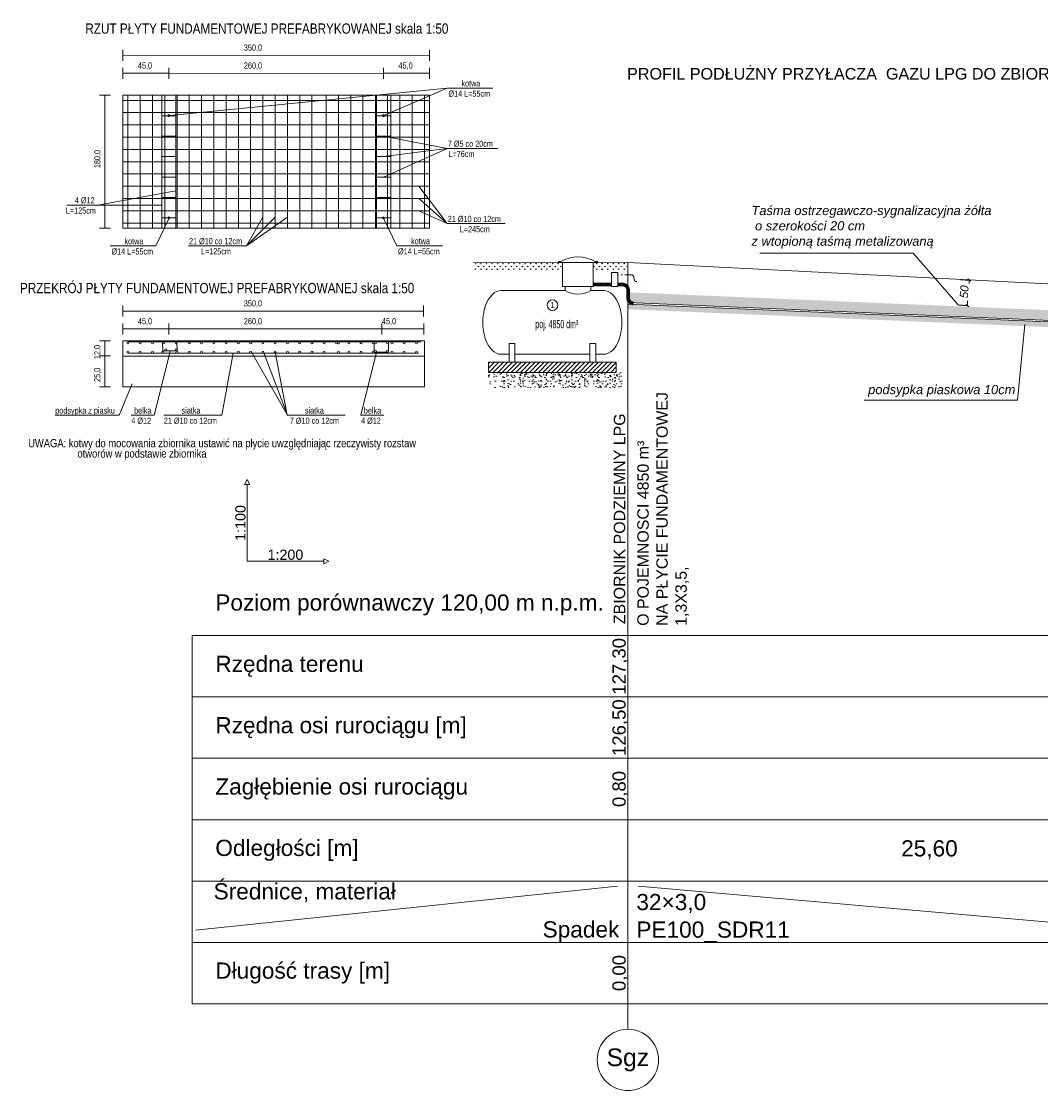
# Model space of a CAD drawing. Header units: centimetres. Extents: x 843425950 to 843478602, y 588811213 to 588851397.
# Tile 1 of 89: x 843431088 to 843433082, y 588811906 to 588813998. Entities that reach past the tile are written whole.
import ezdxf
from ezdxf.lldxf.tags import DXFTag

# ---------------------------------------------------------------- set-up
doc = ezdxf.new("R2010")
doc.units = ezdxf.units.CM
doc.header["$MEASUREMENT"] = 0
for name, pattern in [('DASHDOT', [25.4, 12.7, -6.35, 0, -6.35]), ('DASHED', [19.05, 12.7, -6.35]), ('DASHED2', [9.525, 6.35, -3.175]), ('STRICHPUNKT', [1, 0.5, -0.25, 0, -0.25])]:
    doc.linetypes.add(name, pattern=pattern)
doc.layers.get('0').update_dxf_attribs({"lineweight": 5})
for name, color, linetype, lineweight in [('a_cienkie', 7, 'Continuous', 5), ('Gaz osie', 42, 'STRICHPUNKT', 15), ('IS_Sieci_na_profilu_GAZ', 30, 'SOLID', 18), ('IS_Tabelka_profilu', 7, 'SOLID', 5), ('IS_Tabelka_profilu_-_opisy', 7, 'SOLID', 5), ('S_GAZ_opis', 7, 'Continuous', 13), ('S_GAZ_rzędne', 7, 'Continuous', 20), ('S_TABELKA', 7, 'Continuous', 20), ('S_ściany', 7, 'Continuous', 13), ('SAN Gaz Pomoc', 7, 'DASHED2', 13)]:
    doc.layers.add(name, color=color, linetype=linetype, lineweight=lineweight)
doc.layers.add('IS_Grafika', color=7, linetype='SOLID', lineweight=9, true_color=0x000000)
doc.layers.add('IS_Teren_proj', color=7, linetype='SOLID', lineweight=5, true_color=0x000000)
doc.styles.add('ARIAL', font='ARIALN.TTF')
doc.styles.add('Arial-sanit', font='ariali.ttf')
doc.styles.add('GENERATED_STYLE_3', font='arial.ttf')
doc.styles.get("Standard").update_dxf_attribs({"font": 'ARIAL.TTF'})
doc.styles.add('STYL_AUTOMATYCZNY_3', font='ariali.ttf')
tags = doc.linetypes.add('SOLID', pattern=[10, 10, 0]).pattern_tags.tags
tags[6:7] = [DXFTag(74, 4), DXFTag(75, 0), DXFTag(340, '0'), DXFTag(46, 0.0), DXFTag(50, 0.0), DXFTag(44, 0.0), DXFTag(45, 0.0)]
tags[4:5] = [DXFTag(74, 4), DXFTag(75, 0), DXFTag(340, '0'), DXFTag(46, 0.0), DXFTag(50, 0.0), DXFTag(44, 0.0), DXFTag(45, 0.0)]
doc.dimstyles.new('STYL_AUTOMATYCZNY__4', dxfattribs={"dimtxt": 16, "dimasz": 5, "dimexe": 0.18, "dimexo": 0.0625, "dimgap": 0, "dimtad": 1, "dimdec": 0, "dimzin": 0, "dimdsep": 46, "dimtxsty": 'STYL_AUTOMATYCZNY_3', "dimblk": 'ARROWHEAD_2', "dimcen": 0.09, "dimclrd": 256, "dimclre": 256, "dimclrt": 256, "dimadec": 0, "dimazin": 0, "dimtfac": 1, "dimtdec": 0, "dimtmove": 0, "dimatfit": 3, "dimfxl": 1, "dimtolj": 1, "dimtzin": 0, "dimlwd": -1, "dimarcsym": 0})
pattern_1 = [(90, (843444535.8594, 588814821.548), (-5.3881537, 5.3881537), [1.42875, -9.3475573]), (45, (843444535.8594, 588814821.548), (-5.3881537, 5.3881537), [1.42875, -6.19125]), (135, (843444535.8594, 588814821.548), (-5.3881537, -5.3881537), [1.42875, -6.19125])]

# ---------------------------------------------------------------- blocks, each defined once
blk = doc.blocks.new('ARROWHEAD_2')
at = {"color": 0, "linetype": 'Continuous', "lineweight": 0}
for p, q in [((0, 0), (-1, 0)), ((-0.38, -0.66), (0.38, 0.66))]:
    blk.add_line(p, q, dxfattribs=at)
blk = doc.blocks.new('*D1387')
at = {"layer": 'S_ściany', "color": 140, "lineweight": -2, "true_color": 0x02aaff}
for p, q in [((843432925.1, 588813492.9), (843432942.3, 588813491.5)), ((843432921.1, 588813442.9), (843432938.4, 588813441.5))]:
    blk.add_line(p, q, dxfattribs=at)
at = {"layer": 'S_ściany', "color": 140, "true_color": 0x02aaff}
blk.add_line((843432938.6, 588813446.5), (843432941.8, 588813486.5), dxfattribs=at)
at = {"layer": 'S_ściany', "color": 140, "linetype": 'ByBlock', "true_color": 0x02aaff, "xscale": 5, "yscale": 5, "zscale": 5}
for p, rotation in [((843432942.2, 588813491.5), 85.52840504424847), ((843432938.3, 588813441.5), 265.5284050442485)]:
    blk.add_blockref('ARROWHEAD_2', p, dxfattribs=dict(at, rotation=rotation))
at = {"layer": 'S_ściany', "insert": (843432932.2, 588813468.7), "char_height": 16, "attachment_point": 5, "rotation": 85.5284, "style": 'STYL_AUTOMATYCZNY_3', "bg_fill": 3, "box_fill_scale": 1.25, "bg_fill_color": 256, "bg_fill_true_color": 13158600, "bg_fill_transparency": 0}
blk.add_mtext('\\A1;50', dxfattribs=at)
at = {"layer": 'Defpoints', "color": 0}
for p in [(843432925, 588813492.9), (843432942.2, 588813491.5), (843432921.1, 588813442.9)]:
    blk.add_point(p, dxfattribs=at)

msp = doc.modelspace()

# ---------------------------------------------------------------- hatches: boundary and pattern name
h = msp.add_hatch()
h.set_pattern_fill('GRASS', color=256, scale=0.3)
h.set_pattern_definition(pattern_1)
h.paths.add_polyline_path([(843431972.69089, 588813523.72982), (843431972.69089, 588813508.72982), (843432145.38536, 588813509.62788), (843432145.38536, 588813524.62788)])
h = msp.add_hatch()
h.set_pattern_fill('GRASS', color=256, scale=0.3)
h.set_pattern_definition(pattern_1)
h.paths.add_polyline_path([(843432206.62254, 588813524.81213), (843432206.62254, 588813509.81213), (843432261.30397, 588813510.7102), (843432261.30397, 588813525.7102)])
h = msp.add_hatch()
h.set_pattern_fill('GRASS', color=256, scale=0.3)
h.set_pattern_definition(pattern_1)
h.paths.add_polyline_path([(843432262.35439, 588813525.69655), (843432262.35439, 588813510.69655), (843432271.80278, 588813510.7102), (843432271.80278, 588813525.7102)])
at = {"layer": 'IS_Tabelka_profilu'}
h = msp.add_hatch(dxfattribs=at)
h.set_pattern_fill('AR-SAND', color=256, scale=5, style=0)
h.set_pattern_definition([(37.5, (843424338.4866, 588806254.366), (-0.314967, 9.634119), [0, -7.6, 0, -8.5, 0, -8.125]), (7.5, (843424338.487, 588806254.366), (8.848884, 14.11073), [0, -4.1, 0, -6.85, 0, -2.625]), (327.5, (843424332.337, 588806254.366), (15.5707093, 0.028295), [0, -2.5, 0, -9, 0, -11.75]), (317.5, (843424332.337, 588806254.366), (15.030633, 4.388378), [0, -1.25, 0, -5.9, 0, -6.75])])
h.paths.add_polyline_path([(843432274.15854, 588813447.56998), (843432274.15854, 588813467.56998), (843433454.15854, 588813417.56998), (843433454.15854, 588813397.56998)])
h = msp.add_hatch(dxfattribs=at)
h.set_pattern_fill('AR-CONC', color=256, style=0)
h.set_pattern_definition([(50, (843417799.744, 588812536.7316), (7.1726018, -0.6275213), [0.75, -8.25]), (355, (843417799.744, 588812536.7316), (-1.3875133, 7.5219213), [0.6, -6.6]), (100.4514, (843417800.3415, 588812536.679), (5.7850938, 6.8943954), [0.637402, -7.011421]), (46.1842, (843417799.744, 588812538.732), (10.6724105, -1.65519), [1.125, -12.375]), (96.6356, (843417800.633, 588812538.594), (9.346627, 9.741179), [0.956103, -10.51713]), (351.1842, (843417799.744, 588812538.732), (9.3466195, 9.741186), [0.9, -9.9]), (21, (843417800.744, 588812538.2316), (5.9690705, -4.026189), [0.75, -8.25]), (326, (843417800.744, 588812538.2316), (2.4331533, 7.2515005), [0.6, -6.6]), (71.4514, (843417801.241, 588812537.896), (8.4022263, 3.225305), [0.637402, -7.011421]), (37.5, (843417799.7437, 588812536.7316), (0.12159855, 3.32893854), [0, -6.52, 0, -6.7, 0, -6.625]), (7.5, (843417799.7437, 588812536.7316), (2.6306954, 3.9441171), [0, -3.82, 0, -6.37, 0, -2.525]), (327.5, (843417797.5137, 588812536.7316), (5.33822436, -0.2255487), [0, -2.5, 0, -7.8, 0, -10.35]), (317.5, (843417796.5137, 588812536.7316), (5.8318617, 1.0010498), [0, -3.25, 0, -5.18, 0, -7.35])])
h.paths.add_polyline_path([(843432274.15854, 588813444.36998), (843432274.15854, 588813434.36998), (843433454.15854, 588813384.36998), (843433454.15854, 588813394.36998)])
at = {"layer": 'SAN Gaz Pomoc'}
h = msp.add_hatch(dxfattribs=at)
h.set_pattern_fill('ANSI31', color=256, scale=50, style=0)
h.set_pattern_definition([(45, (843498289.612, 588791554.808), (-4.4194174, 4.4194174), [])])
h.paths.add_polyline_path([(843432211.20418, 588813330.79045), (843432199.79631, 588813330.79045), (843432053.10751, 588813330.79045), (843432041.69964, 588813330.79045), (843432001.45191, 588813330.79045), (843432001.45191, 588813318.58785), (843432001.45191, 588813310.79045), (843432021.86758, 588813310.79045), (843432235.30991, 588813310.79045), (843432251.45191, 588813310.79045), (843432251.45191, 588813330.79045)])
h = msp.add_hatch(dxfattribs=at)
h.set_pattern_fill('SCREED', color=256, scale=50, style=0)
h.set_pattern_definition([(0, (843498289.612, 588791554.808), (100, 25), [-12.5, 0, -37.5, 0]), (0, (843498289.612, 588791556.058), (100, 25), [-5, 0, -17.5, 0, -9, 0, -37.5, 0]), (0, (843498289.612, 588791557.308), (100, 25), [-2.5, 0, -12.5, 0, -12.5, 0, -27.5, 0, -9, 0]), (0, (843498289.612, 588791558.558), (100, 25), [-9, 0, -40, 0]), (0, (843498289.612, 588791559.808), (100, 25), [-30, 0, -30, 0]), (0, (843498289.612, 588791561.058), (100, 25), [-42.5, 0]), (0, (843498289.612, 588791562.308), (100, 25), [-12.5, 0, -55, 0]), (0, (843498289.612, 588791563.558), (100, 25), [-17.5, 0, -10, 0]), (0, (843498289.612, 588791564.808), (100, 25), [-25, 0]), (0, (843498289.612, 588791567.308), (100, 25), [-3.5, 0, -37.5, 0, -22.5, 0]), (0, (843498289.612, 588791568.558), (100, 25), [-5, 0, -0.5, 0, -12.5, 0]), (0, (843498289.612, 588791569.808), (100, 25), [-2.5, 0, -32.5, 0, -37.5, 0]), (0, (843498289.612, 588791571.058), (100, 25), [-25, 0]), (0, (843498289.612, 588791572.308), (100, 25), [-12.5, 0, -52.5, 0]), (0, (843498289.612, 588791574.808), (100, 25), [-60, 0]), (0, (843498289.612, 588791576.058), (100, 25), [-12.5, 0, -1, 0, -17.5, 0]), (0, (843498289.612, 588791577.308), (100, 25), [-3.5, 0, -25, 0, -10, 0, -17.5, 0, -20, 0]), (0, (843498289.612, 588791578.558), (100, 25), [-7.5, 0, -10, 0, -25, 0, -1, 0, -12.5, 0]), (0, (843498289.612, 588791579.808), (100, 25), [-25, 0])])
h.paths.add_polyline_path([(843432262.54114, 588813310.79045), (843432235.30991, 588813310.79045), (843432021.86758, 588813310.79045), (843432001.45191, 588813310.79045), (843432001.45191, 588813280.79045), (843432262.54114, 588813280.79045)])

# ---------------------------------------------------------------- linework, layer by layer
for p, q in [((843432146.62254, 588813525.03506), (843431972.22274, 588813526.0656)), ((843432138.30627, 588813526.0656), (843432138.30627, 588813527.82867)), ((843432138.30627, 588813527.82867), (843432143.092, 588813527.82867)), ((843432214.93881, 588813526.0656), (843432138.30627, 588813526.0656)), ((843432146.62254, 588813526.0656), (843432146.62254, 588813478.86176)), ((843432206.62254, 588813525.03506), (843432272.68095, 588813526.0656)), ((843432206.62254, 588813526.0656), (843432206.62254, 588813478.86176)), ((843432214.93881, 588813527.82867), (843432210.15307, 588813527.82867)), ((843432214.93881, 588813526.0656), (843432214.93881, 588813527.82867)), ((843432026.45191, 588813471.26417), (843432151.24912, 588813471.26417)), ((843432146.62254, 588813478.86176), (843432206.62254, 588813478.86176)), ((843432151.24912, 588813478.86176), (843432151.24912, 588813471.26417)), ((843432201.99596, 588813478.86176), (843432201.99596, 588813471.26417)), ((843432201.99596, 588813471.26417), (843432226.45191, 588813471.26417)), ((843432041.69964, 588813330.79045), (843432041.69964, 588813367.69064)), ((843432041.69964, 588813367.69064), (843432053.10751, 588813367.69064)), ((843432053.10751, 588813367.69064), (843432053.10751, 588813330.79045)), ((843432199.79631, 588813367.69064), (843432199.79631, 588813330.79045)), ((843432211.20418, 588813367.69064), (843432199.79631, 588813367.69064)), ((843432211.20418, 588813330.79045), (843432211.20418, 588813367.69064)), ((843432026.45191, 588813346.26417), (843432041.69964, 588813346.26417)), ((843432053.10751, 588813346.26417), (843432199.79631, 588813346.26417)), ((843432211.20418, 588813346.26417), (843432226.45191, 588813346.26417)), ((843432001.45191, 588813330.79045), (843432251.45191, 588813330.79045)), ((843432001.45191, 588813310.79045), (843432001.45191, 588813330.79045)), ((843432251.45191, 588813330.79045), (843432251.45191, 588813310.79045)), ((843432251.45191, 588813310.79045), (843432001.45191, 588813310.79045)), ((843431421.76474, 588812075.96998), (843431421.76474, 588812795.96998))]:
    msp.add_line(p, q)
at = {"lineweight": 30}
for p, q in [((843432206.62254, 588813484.64869), (843432242.22101, 588813484.64869)), ((843432206.62254, 588813480.64869), (843432242.22101, 588813480.64869)), ((843432254.68095, 588813484.64869), (843432264.68095, 588813484.64869)), ((843432254.68095, 588813480.64869), (843432264.68095, 588813480.64869)), ((843432272.68095, 588813472.64869), (843432272.68095, 588813456.01408)), ((843432276.68095, 588813472.64869), (843432276.68095, 588813456.01408))]:
    msp.add_line(p, q, dxfattribs=at)
at = {"linetype": 'DASHDOT', "ltscale": 0.5}
msp.add_line((843432206.62254, 588813482.64869), (843432242.22101, 588813482.64869), dxfattribs=at)
at = {"linetype": 'DASHED', "ltscale": 2}
msp.add_line((843432286.6933, 588813492.71036), (843432285.9319, 588813497.56756), dxfattribs=at)
msp.add_lwpolyline([(843432242.22101, 588813506.28496), (843432254.68095, 588813506.28496), (843432254.68095, 588813479.01241), (843432242.22101, 588813479.01241)], close=True)
msp.add_circle((843432126.86234, 588813442.53583), 10.39945)
for centre, radius, start, end in [((843432176.62254, 588813469.75167), 67.06143, 60.00017753, 119.99982238), ((843432176.62254, 588813512.30137), 48.24792, 238.27137799, 301.72862201)]:
    msp.add_arc(centre, radius, start, end)
at = {"lineweight": 30}
for centre, radius, start, end in [((843432264.68095, 588813472.64869), 12, 0, 90), ((843432264.68095, 588813472.64869), 8, 0, 90), ((843432284.68095, 588813456.01408), 12, 180, 270), ((843432284.68095, 588813456.01408), 8, 180, 270)]:
    msp.add_arc(centre, radius, start, end, dxfattribs=at)
for centre, start_param, end_param in [((843432026.45191, 588813408.76417), 0, 3.1415926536), ((843432226.45191, 588813408.76417), 3.1415926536, 6.2831853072)]:
    msp.add_ellipse(centre, major_axis=(0, 62.5), ratio=0.5772819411, start_param=start_param, end_param=end_param)
at = {"layer": 'a_cienkie', "transparency": 33554679}
for p, q in [((843431286.21437, 588813920.46371), (843431286.21437, 588813942.02323)), ((843431886.24099, 588813920.46371), (843431886.24099, 588813942.02323)), ((843431286.21437, 588813931.24347), (843431886.24099, 588813930.16415)), ((843431286.21437, 588813885.46371), (843431286.21437, 588813907.02323)), ((843431376.21437, 588813885.46371), (843431376.21437, 588813907.02323)), ((843431796.14875, 588813885.46371), (843431796.14875, 588813907.02323)), ((843431886.14875, 588813885.46371), (843431886.14875, 588813907.02323)), ((843431286.21437, 588813896.24347), (843431376.21437, 588813896.24347)), ((843431376.21437, 588813896.24347), (843431796.14875, 588813895.63185)), ((843431796.14875, 588813896.24347), (843431886.14875, 588813896.24347)), ((843431920.85053, 588813867.10526), (843431378.1998, 588813813.36546)), ((843431261.99414, 588813853.12442), (843431240.43461, 588813853.12442)), ((843431251.21437, 588813853.12442), (843431251.21437, 588813593.12442)), ((843431286.21437, 588813843.12442), (843431886.21437, 588813843.12442)), ((843431296.21437, 588813853.12442), (843431296.21437, 588813593.12442)), ((843431320.21437, 588813853.12442), (843431320.21437, 588813593.12442)), ((843431344.21437, 588813853.12442), (843431344.21437, 588813593.12442)), ((843431362.21437, 588813593.12442), (843431362.21437, 588813853.12442)), ((843431368.21437, 588813853.12442), (843431368.21437, 588813593.12442)), ((843431390.21437, 588813593.12442), (843431390.21437, 588813853.12442)), ((843431392.21437, 588813853.12442), (843431392.21437, 588813593.12442)), ((843431416.21437, 588813853.12442), (843431416.21437, 588813593.12442)), ((843431440.21437, 588813853.12442), (843431440.21437, 588813593.12442)), ((843431464.21437, 588813853.12442), (843431464.21437, 588813593.12442)), ((843431488.21437, 588813853.12442), (843431488.21437, 588813593.12442)), ((843431512.21437, 588813853.12442), (843431512.21437, 588813593.12442)), ((843431536.21437, 588813853.12442), (843431536.21437, 588813593.12442)), ((843431560.21437, 588813853.12442), (843431560.21437, 588813593.12442)), ((843431584.21437, 588813853.12442), (843431584.21437, 588813593.12442)), ((843431608.21437, 588813853.12442), (843431608.21437, 588813593.12442)), ((843431632.21437, 588813853.12442), (843431632.21437, 588813593.12442)), ((843431656.21437, 588813853.12442), (843431656.21437, 588813593.12442)), ((843431683.96972, 588813853.12442), (843431683.96972, 588813593.12442)), ((843431707.96972, 588813853.12442), (843431707.96972, 588813593.12442)), ((843431731.96972, 588813853.12442), (843431731.96972, 588813593.12442)), ((843431755.51447, 588813853.12442), (843431755.51447, 588813593.12442)), ((843431780.21437, 588813853.12442), (843431780.21437, 588813593.12442)), ((843431782.21437, 588813593.12442), (843431782.21437, 588813853.12442)), ((843431804.21437, 588813853.12442), (843431804.21437, 588813593.12442)), ((843431810.21437, 588813593.12442), (843431810.21437, 588813853.12442)), ((843431828.21437, 588813853.12442), (843431828.21437, 588813593.12442)), ((843431852.21437, 588813853.12442), (843431852.21437, 588813593.12442)), ((843431876.21437, 588813853.12442), (843431876.21437, 588813593.12442)), ((843431286.21437, 588813819.12442), (843431886.21437, 588813819.12442)), ((843431286.21437, 588813795.12442), (843431886.21437, 588813795.12442)), ((843431362.21437, 588813813.12442), (843431390.21437, 588813813.12442)), ((843431782.21437, 588813813.12442), (843431810.21437, 588813813.12442)), ((843431286.21437, 588813771.12442), (843431886.21437, 588813771.12442)), ((843431362.21437, 588813773.12442), (843431390.21437, 588813773.12442)), ((843431782.21437, 588813773.12442), (843431810.21437, 588813773.12442)), ((843431286.21437, 588813747.12442), (843431886.21437, 588813747.12442)), ((843431362.21437, 588813733.12442), (843431390.21437, 588813733.12442)), ((843431782.21437, 588813733.12442), (843431810.21437, 588813733.12442)), ((843431796.21437, 588813693.12442), (843431920.85053, 588813749.13354)), ((843431920.85053, 588813749.13354), (843431796.21437, 588813733.12442)), ((843431286.21437, 588813723.12442), (843431886.21437, 588813723.12442)), ((843431286.21437, 588813699.12442), (843431886.21437, 588813699.12442)), ((843431362.21437, 588813693.12442), (843431390.21437, 588813693.12442)), ((843431782.21437, 588813693.12442), (843431810.21437, 588813693.12442)), ((843431286.21437, 588813675.12442), (843431886.21437, 588813675.12442)), ((843431865.55129, 588813675.12442), (843431920.85053, 588813601.95994)), ((843431237.24722, 588813638.32348), (843431390.21437, 588813666.20522)), ((843431286.21437, 588813651.12442), (843431886.21437, 588813651.12442)), ((843431362.21437, 588813653.12442), (843431390.21437, 588813653.12442)), ((843431782.21437, 588813653.12442), (843431810.21437, 588813653.12442)), ((843431920.85053, 588813601.95994), (843431865.55129, 588813651.12442)), ((843431286.21437, 588813627.12442), (843431886.21437, 588813627.12442)), ((843431362.21437, 588813613.12442), (843431390.21437, 588813613.12442)), ((843431584.21437, 588813614.82728), (843431528.04473, 588813558.55788)), ((843431528.04473, 588813558.55788), (843431608.21437, 588813614.82728)), ((843431782.21437, 588813613.12442), (843431810.21437, 588813613.12442)), ((843431261.99414, 588813593.12442), (843431240.43461, 588813593.12442)), ((843431286.21437, 588813603.12442), (843431886.21437, 588813603.12442)), ((843431286.21437, 588813420.23753), (843431286.21437, 588813441.79705)), ((843431874.50718, 588813420.23753), (843431874.50718, 588813441.79705)), ((843431286.21437, 588813431.01729), (843431874.50718, 588813430.3936)), ((843431286.21437, 588813385.23753), (843431286.21437, 588813406.79705)), ((843431376.21437, 588813385.23753), (843431376.21437, 588813406.79705)), ((843431792.73784, 588813385.23753), (843431792.73784, 588813406.79705)), ((843431875.12032, 588813385.23753), (843431875.12032, 588813406.79705)), ((843431286.21437, 588813396.01729), (843431875.12032, 588813396.01729)), ((843431261.99414, 588813372.89824), (843431240.43461, 588813372.89824)), ((843431251.21437, 588813372.89824), (843431251.21437, 588813282.89824)), ((843431296.21437, 588813370.79619), (843431869.41395, 588813370.79619)), ((843431364.35998, 588813352.81337), (843431364.02936, 588813370.79619)), ((843431392.02936, 588813370.79619), (843431392.35998, 588813352.81337)), ((843431261.99414, 588813343.33575), (843431240.43461, 588813343.33575)), ((843431296.21437, 588813348.34361), (843431864.55989, 588813348.34361)), ((843431392.35998, 588813352.81337), (843431364.35998, 588813352.81337)), ((843431261.99414, 588813282.89824), (843431240.43461, 588813282.89824))]:
    msp.add_line(p, q, dxfattribs=at)
at = {"layer": 'a_cienkie', "lineweight": 5, "transparency": 33554679}
for p, q in [((843431538.21437, 588813350.34361), (843431608.21437, 588813227.24554)), ((843431608.21437, 588813227.24554), (843431562.03287, 588813349.51111))]:
    msp.add_line(p, q, dxfattribs=at)
at = {"layer": 'a_cienkie', "transparency": 33554679}
for points in [[(843432010.26131, 588813867.10526), (843431920.85053, 588813867.10526), (843431798.04964, 588813813.91929)], [(843432019.73408, 588813749.13354), (843431920.85053, 588813749.13354), (843431796.21437, 588813773.12442)], [(843431176.4226, 588813638.32348), (843431237.24722, 588813638.32348), (843431362.21437, 588813638.32348)], [(843432034.31073, 588813601.95994), (843431920.85053, 588813601.95994), (843431865.55129, 588813627.12442)], [(843431261.63908, 588813558.36336), (843431351.04985, 588813558.36336), (843431376.19749, 588813611.1245)], [(843431414.58454, 588813558.55788), (843431528.04473, 588813558.55788), (843431560.21437, 588813614.82728)], [(843431911.6333, 588813558.55788), (843431822.22252, 588813558.55788), (843431797.07489, 588813611.31901)]]:
    msp.add_lwpolyline(points, dxfattribs=at)
for points in [[(843431286.21437, 588813853.12442), (843431886.21437, 588813853.12442), (843431886.21437, 588813593.12442), (843431286.21437, 588813593.12442)], [(843431286.21437, 588813372.89824), (843431876.42355, 588813372.89824), (843431876.42355, 588813342.83106), (843431286.21437, 588813342.83106)], [(843431806.16446, 588813370.74446), (843431778.16446, 588813370.74446), (843431778.16446, 588813350.58748), (843431806.16446, 588813350.58748)], [(843431286.21437, 588813342.70856), (843431876.42355, 588813342.70856), (843431876.42355, 588813282.70856), (843431286.21437, 588813282.70856)]]:
    msp.add_lwpolyline(points, close=True, dxfattribs=at)
at = {"layer": 'a_cienkie', "lineweight": 5, "transparency": 33554679}
for points in [[(843431302.21639, 588813227.24554), (843431347.29103, 588813227.24554), (843431378.68941, 588813351.52115)], [(843431366.58454, 588813227.24554), (843431480.04473, 588813227.24554), (843431502.08517, 588813348.34361)], [(843431721.44411, 588813227.24554), (843431607.98392, 588813227.24554), (843431584.21437, 588813350.34361)], [(843431796.72661, 588813227.24554), (843431751.65196, 588813227.24554), (843431782.55449, 588813350.58748)], [(843431153.57066, 588813227.24554), (843431278.91798, 588813227.24554), (843431304.31019, 588813288.69469)]]:
    msp.add_lwpolyline(points, dxfattribs=at)
at = {"layer": 'a_cienkie', "transparency": 33554679}
for centre in [(843431376.21437, 588813813.12442), (843431796.21437, 588813813.12442), (843431376.21437, 588813613.12442), (843431796.21437, 588813613.12442), (843431296.21437, 588813368.79619), (843431320.21437, 588813368.79619), (843431344.21437, 588813368.79619), (843431366.35998, 588813368.79619), (843431370.35998, 588813354.8261), (843431390.35998, 588813368.79619), (843431390.35998, 588813354.7263), (843431416.21437, 588813368.79619), (843431440.21437, 588813368.79619), (843431464.21437, 588813368.79619), (843431488.21437, 588813368.79619), (843431512.21437, 588813368.79619), (843431536.21437, 588813368.79619), (843431560.21437, 588813368.79619), (843431584.21437, 588813368.79619), (843431608.21437, 588813368.79619), (843431632.21437, 588813368.79619), (843431656.21437, 588813368.79619), (843431680.21437, 588813368.79619), (843431704.21437, 588813368.79619), (843431708.21437, 588813368.79619), (843431728.21437, 588813368.79619), (843431752.21437, 588813368.79619), (843431776.21437, 588813368.79619), (843431780.16446, 588813368.79619), (843431804.16446, 588813368.79619), (843431812.77722, 588813368.79619), (843431836.77722, 588813368.79619), (843431860.77722, 588813368.79619), (843431296.21437, 588813350.34361), (843431320.21437, 588813350.34361), (843431344.21437, 588813350.34361), (843431364.21437, 588813350.34361), (843431392.21437, 588813350.34361), (843431416.21437, 588813350.34361), (843431440.21437, 588813350.34361), (843431464.21437, 588813350.34361), (843431488.21437, 588813350.34361), (843431512.21437, 588813350.34361), (843431536.21437, 588813350.34361), (843431560.21437, 588813350.34361), (843431584.21437, 588813350.34361), (843431608.21437, 588813350.34361), (843431632.21437, 588813350.34361), (843431656.21437, 588813350.34361), (843431680.21437, 588813350.34361), (843431708.21437, 588813350.34361), (843431728.21437, 588813350.34361), (843431752.21437, 588813350.34361), (843431776.21437, 588813350.34361), (843431780.16446, 588813352.63297), (843431804.16446, 588813352.53941), (843431812.77722, 588813350.34361), (843431836.77722, 588813350.34361), (843431860.77722, 588813350.34361)]:
    msp.add_circle(centre, 2, dxfattribs=at)
at = {"layer": 'Gaz osie', "linetype": 'STRICHPUNKT', "ltscale": 25}
msp.add_line((843432280.99222, 588813501.79323), (843432254.68095, 588813501.79323), dxfattribs=at)
at = {"layer": 'Gaz osie', "linetype": 'STRICHPUNKT', "ltscale": 25, "const_width": 0.01}
for points in [[(843432290.71437, 588813487.0456), (843432334.32554, 588813470.12998)], [(843432334.32554, 588813470.12998), (843433454.70554, 588813418.09398)]]:
    msp.add_lwpolyline(points, dxfattribs=at)
at = {"layer": 'Gaz osie', "linetype": 'STRICHPUNKT', "ltscale": 25}
for centre, start, end in [((843432280.99222, 588813496.79323), 8.9090651, 90), ((843432291.63298, 588813493.48469), 188.90906645, 268.02769118)]:
    msp.add_arc(centre, 5, start, end, dxfattribs=at)
at = {"layer": 'IS_Grafika'}
for points in [[(843431529.35266, 588813101.40845), (843431534.35266, 588813091.40845), (843431524.35266, 588813091.40845), (843431529.35266, 588813101.40845)], [(843431529.35266, 588812941.40845), (843431529.35266, 588813091.40845)], [(843431679.35266, 588812941.40845), (843431529.35266, 588812941.40845)], [(843431689.35266, 588812941.40845), (843431679.35266, 588812936.40845), (843431679.35266, 588812946.40845), (843431689.35266, 588812941.40845)]]:
    msp.add_lwpolyline(points, dxfattribs=at)
at = {"layer": 'IS_Sieci_na_profilu_GAZ'}
for points in [[(843432274.15854, 588813447.41998), (843433454.15854, 588813397.41998)], [(843432274.15854, 588813444.51998), (843433454.15854, 588813394.51998)]]:
    msp.add_lwpolyline(points, dxfattribs=at)
at = {"layer": 'IS_Tabelka_profilu'}
for p, q in [((843432274.15854, 588813525.96998), (843432274.15854, 588812075.96998)), ((843431421.76474, 588812795.96998), (843433674.15854, 588812795.96998)), ((843431421.76474, 588812675.96998), (843433674.15854, 588812675.96998)), ((843431421.76474, 588812555.96998), (843433674.15854, 588812555.96998)), ((843431421.76474, 588812435.96998), (843433674.15854, 588812435.96998)), ((843431421.76474, 588812315.96998), (843433674.15854, 588812315.96998)), ((843431421.76474, 588812195.96998), (843433674.15854, 588812195.96998)), ((843433674.15854, 588812075.96998), (843431421.76474, 588812075.96998))]:
    msp.add_line(p, q, dxfattribs=at)
at = {"layer": 'IS_Tabelka_profilu_-_opisy'}
for points in [[(843431428.22386, 588812219.93512), (843432254.15854, 588812305.96998)], [(843432294.15854, 588812305.96998), (843433434.15854, 588812205.96998)], [(843432274.15854, 588812025.96998), (843432274.15854, 588812075.96998)]]:
    msp.add_lwpolyline(points, dxfattribs=at)
msp.add_ellipse((843432274.15854, 588811965.96998), major_axis=(60, 0), ratio=1, dxfattribs=at)
at = {"layer": 'IS_Teren_proj'}
msp.add_lwpolyline([(843432274.15854, 588813525.96998), (843433454.15854, 588813465.96998)], dxfattribs=at)
at = {"layer": 'S_GAZ_opis', "transparency": 33554679}
for p, q in [((843432532.10646, 588813544.14913), (843432832.57221, 588813544.14913)), ((843433036.6469, 588813256.3981), (843433050.54866, 588813404.60507)), ((843432736.18116, 588813256.3981), (843433036.6469, 588813256.3981))]:
    msp.add_line(p, q, dxfattribs=at)
at = {"layer": 'S_ściany'}
msp.add_line((843432832.57221, 588813544.14913), (843432920.4627, 588813442.90687), dxfattribs=at)
at = {"layer": 'SAN Gaz Pomoc'}
for p, q in [((843432254.68095, 588813482.64869), (843432264.68095, 588813482.64869)), ((843432274.68095, 588813472.64869), (843432274.68095, 588813456.01408))]:
    msp.add_line(p, q, dxfattribs=at)
for centre, start, end in [((843432264.68095, 588813472.64869), 0, 90), ((843432284.68095, 588813456.01408), 180, 270)]:
    msp.add_arc(centre, 10, start, end, dxfattribs=at)

# ---------------------------------------------------------------- texts
at = {"transparency": 33554679, "style": 'ARIAL'}
for s, height, p in [('RZUT PŁYTY FUNDAMENTOWEJ PREFABRYKOWANEJ skala 1:50', 20, (843431212.91615, 588813973.55398)), ('350,0', 12, (843431522.91129, 588813940.25115)), ('PRZEKRÓJ PŁYTY FUNDAMENTOWEJ PREFABRYKOWANEJ skala 1:50', 20, (843431085.01527, 588813465.89737)), ('350,0', 12, (843431522.91129, 588813440.02497)), ('UWAGA: kotwy do mocowania zbiornika ustawić na płycie uwzględniając rzeczywisty rozstaw ', 16, (843431101.01324, 588813164.52469)), ('otworów w podstawie zbiornika', 16, (843431197.48557, 588813144.23167))]:
    msp.add_text(s, height=height, dxfattribs=at).set_placement(p)
at = {"insert": (843432122.79706, 588813448.62065), "char_height": 12, "attachment_point": 1, "style": 'ARIAL'}
msp.add_mtext_dynamic_manual_height_columns('1', width=50.4846585, gutter_width=12.5, heights=[0], dxfattribs=at)
at = {"layer": 'a_cienkie', "transparency": 33554679, "style": 'ARIAL'}
for s, p in [('45,0', (843431315.71084, 588813905.25115)), ('260,0', (843431522.91129, 588813905.25115)), ('45,0', (843431825.57708, 588813905.25115)), ('45,0', (843431315.71084, 588813405.02497)), ('260,0', (843431522.91129, 588813405.02497)), ('45,0', (843431793.06225, 588813405.14787))]:
    msp.add_text(s, height=12, dxfattribs=at).set_placement(p)
at = {"layer": 'a_cienkie', "transparency": 33554679, "style": 'ARIAL', "width": 0.9}
for s, p in [('kotwa', (843431948.67227, 588813870.27421)), ('%%C14 L=55cm', (843431923.24341, 588813850.27421)), ('7 %%C5 co 20cm', (843431921.95491, 588813752.30249)), ('L=76cm', (843431923.24341, 588813732.30249)), ('4 %%C12', (843431192.348, 588813641.49243)), ('L=125cm', (843431174.8396, 588813621.49243)), ('21 %%C10 co 12cm', (843431921.95491, 588813605.12889)), ('L=245cm', (843431945.37523, 588813585.12889)), ('kotwa', (843431289.46081, 588813561.53231)), ('21 %%C10 co 12cm', (843431415.68891, 588813561.72683)), ('kotwa', (843431850.04426, 588813561.72683)), ('%%C14 L=55cm', (843431264.03195, 588813541.53231)), ('L=125cm', (843431439.10923, 588813541.72683)), ('%%C14 L=55cm', (843431824.6154, 588813541.72683))]:
    msp.add_text(s, height=12, dxfattribs=at).set_placement(p)
at = {"layer": 'a_cienkie', "transparency": 33554679, "style": 'ARIAL'}
for s, p in [('180,0', (843431242.20669, 588813710.37638)), ('12,0', (843431242.20669, 588813336.87046)), ('25,0', (843431242.20669, 588813292.20283))]:
    msp.add_text(s, height=12, rotation=90, dxfattribs=at).set_placement(p)
at = {"layer": 'a_cienkie', "lineweight": 5, "transparency": 33554679, "style": 'ARIAL', "width": 0.9}
for s, p in [('podsypka z piasku', (843431154.13196, 588813230.41449)), ('belka', (843431308.26583, 588813230.41449)), ('siatka', (843431401.03824, 588813230.41449)), ('siatka', (843431642.43762, 588813230.41449)), ('belka', (843431757.70141, 588813230.41449)), ('4 %%C12', (843431302.88447, 588813210.41449)), ('21 %%C10 co 12cm', (843431366.47621, 588813210.41449)), ('7 %%C10 co 12cm', (843431612.99168, 588813210.41449)), ('4 %%C12', (843431752.32004, 588813210.41449))]:
    msp.add_text(s, height=12, dxfattribs=at).set_placement(p)
at = {"layer": 'IS_Grafika', "insert": (843431526.47266, 588813016.40845), "char_height": 20, "width": 76.2630436, "attachment_point": 8, "rotation": 90}
msp.add_mtext('{\\fArial|b0|i0|c238|p34;1:100}', dxfattribs=at)
at = {"layer": 'IS_Grafika', "insert": (843431604.35266, 588812943.92845), "char_height": 20, "width": 59.3156753, "attachment_point": 8}
msp.add_mtext('1:200', dxfattribs=at)
at = {"layer": 'IS_Tabelka_profilu_-_opisy', "rotation": 90}
for s, insert, char_height, attachment_point in [('{\\fArial|b0|i0|c0|p0;O POJEMNOSCI 4850 m³\\PNA PŁYCIE FUNDAMENTOWEJ \\P1,3X3,5, }', (843432393.54749, 588812815.13283), 22.32, 7), ('{\\fArial|b0|i0|c0|p0;ZBIORNIK PODZIEMNY LPG }', (843432269.27563, 588812818.48142), 22.32, 7), ('\\fArial|b0|i0;127,30', (843432274.67854, 588812735.96998), 25.92, 8), ('\\fArial|b0|i0;126,50', (843432274.67854, 588812615.96998), 25.92, 8), ('\\fArial|b0|i0;0,80', (843432274.67854, 588812495.96998), 25.92, 8), ('\\fArial|b0|i0;0,00', (843432274.67854, 588812135.96998), 25.92, 8)]:
    msp.add_mtext(s, dxfattribs=dict(at, insert=insert, char_height=char_height, attachment_point=attachment_point))
at = {"layer": 'IS_Tabelka_profilu_-_opisy'}
for s, insert, char_height, attachment_point in [('\\fArial|b0|i0;Poziom porównawczy 120,00 m n.p.m.', (843431467.14734, 588812876.64998), 31.68, 1), ('\\fArial|b0|i0;Rzędna terenu', (843431467.14734, 588812756.64998), 31.68, 1), ('\\fArial|b0|i0;Rzędna osi rurociągu [m]', (843431467.14734, 588812636.64998), 31.68, 1), ('\\fArial|b0|i0;Zagłębienie osi rurociągu', (843431467.14734, 588812516.64998), 31.68, 1), ('\\fArial|b0|i0;Odległości [m]', (843431467.14734, 588812396.64998), 31.68, 1), ('{\\fArial|b0|i0|c0|p0;25,60}', (843432864.15854, 588812358.16998), 31.68, 8), ('\\fArial|b0|i0;Średnice, materiał', (843431463.81401, 588812311.64998), 31.68, 1), ('\\fArial|b0|i0;32×3,0', (843432290.8252, 588812253.16998), 31.68, 7), ('\\fArial|b0|i0;Spadek', (843432257.49187, 588812195.96998), 31.68, 9), ('{\\fArial|b0|i0|c0|p0;PE100_SDR11}', (843432290.8252, 588812195.96998), 31.68, 7), ('\\fArial|b0|i0;Długość trasy [m]', (843431467.14734, 588812156.64998), 31.68, 1), ('\\fArial|b0|i0;Sgz', (843432274.15854, 588811988.42998), 34.56, 2)]:
    msp.add_mtext(s, dxfattribs=dict(at, insert=insert, char_height=char_height, attachment_point=attachment_point))
at = {"layer": 'S_GAZ_opis', "insert": (843432516.01985, 588813636.66027), "char_height": 18, "attachment_point": 1, "style": 'Arial-sanit'}
msp.add_mtext_dynamic_manual_height_columns('Taśma ostrzegawczo-sygnalizacyjna żółta\\P o szerokości 20 cm \\Pz wtopioną taśmą metalizowaną', width=604.7046337, gutter_width=12.5, heights=[0], dxfattribs=at)
at = {"layer": 'S_GAZ_opis', "transparency": 33554679, "insert": (843432744.28825, 588813286.34811), "char_height": 18, "width": 841.7799947, "attachment_point": 1, "style": 'Arial-sanit'}
msp.add_mtext('podsypka piaskowa 10cm', dxfattribs=at)
at = {"layer": 'S_GAZ_rzędne', "linetype": 'Continuous', "insert": (843432093.22988, 588813413.40736), "char_height": 16, "attachment_point": 1, "style": 'ARIAL'}
msp.add_mtext_dynamic_manual_height_columns('{\\W0.6;poj. 4850 dm³}', width=139.7000351, gutter_width=12.5, heights=[0], dxfattribs=at)
at = {"layer": 'S_TABELKA', "insert": (843432272.68018, 588813906.36344), "char_height": 22.5721959, "width": 1394.4301105, "attachment_point": 1, "line_spacing_factor": 1.189658, "style": 'GENERATED_STYLE_3'}
msp.add_mtext('\\A1;PROFIL PODŁUŻNY PRZYŁACZA  GAZU LPG DO ZBIORNIKOWEJ PODZIEMNEGO 4850L', dxfattribs=at)

# ---------------------------------------------------------------- next in the draw order: dimensions: what is measured, and where the dimension line sits
at = {"layer": 'S_ściany'}
dim = msp.add_linear_dim(base=(843432942.16524, 588813491.53375), p1=(843432921.08168, 588813442.87812), p2=(843432924.99172, 588813492.87677), angle=85.52840504, dimstyle='STYL_AUTOMATYCZNY__4', override={"dimfxl": 25, "dimfxlon": 1, "dimtfill": 1}, dxfattribs=at)
dim.commit()
dim.dimension.update_dxf_attribs({"geometry": '*D1387', "text_midpoint": (843432940.33026, 588813468.06952), "dimtype": 161})

doc.saveas('drawing.dxf')
